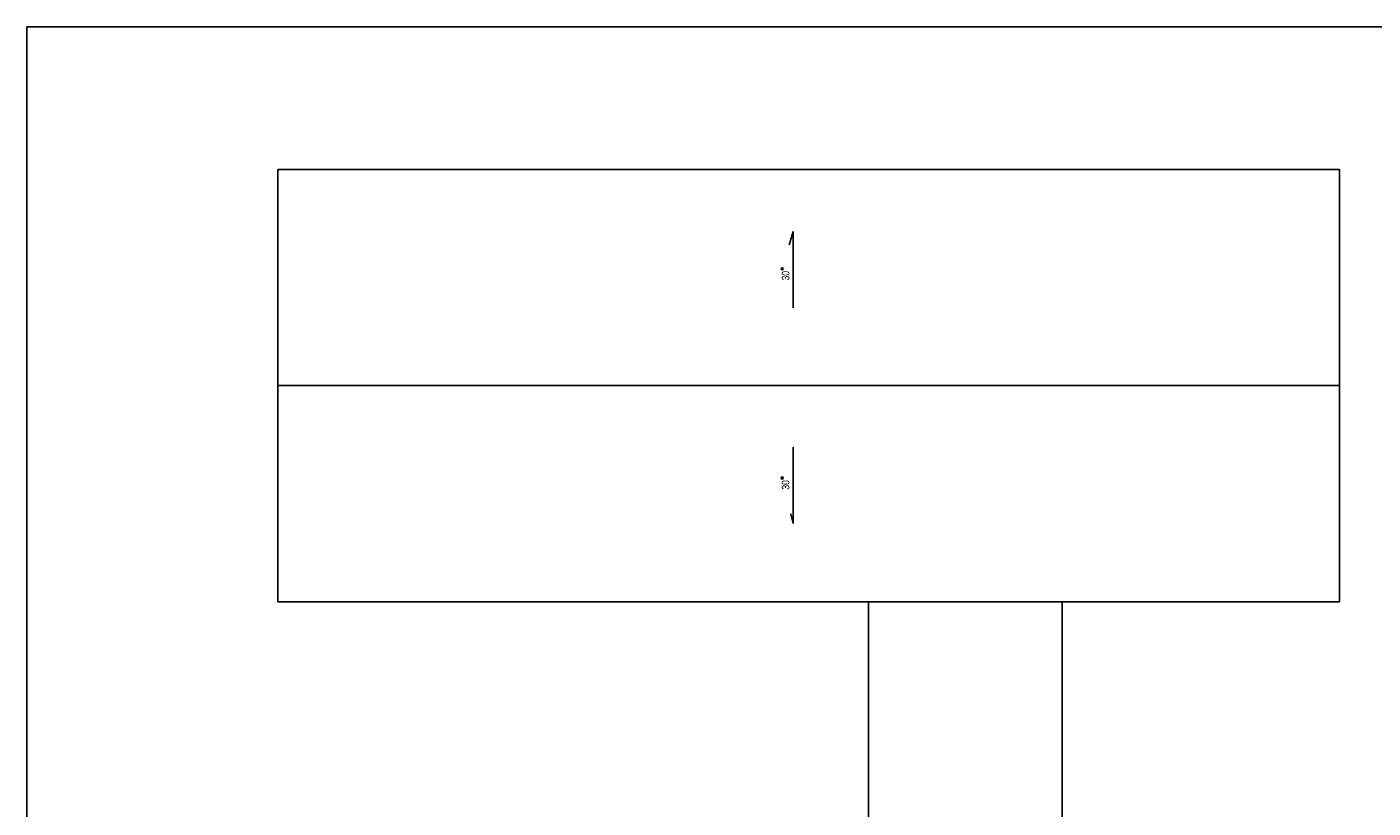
# Model space of a CAD drawing. Header units: inches. Extents: x 18535 to 24863, y 1480 to 5771.
# Tile 9 of 11: x 18803 to 22434, y 3665 to 5771. Entities that reach past the tile are written whole.
import ezdxf

# ---------------------------------------------------------------- set-up
doc = ezdxf.new("R2010")
doc.units = ezdxf.units.IN
doc.header["$MEASUREMENT"] = 0
for name, color, linetype in [('_T opisy', 7, 'Continuous'), ('AA_PRZ SCIANY ISTNIEJĄCE', 7, 'Continuous'), ('AA_PRZ_SCIANY_030', 7, 'Continuous'), ('AA_STOLARKA DRZW_009', 7, 'Continuous')]:
    doc.layers.add(name, color=color, linetype=linetype)
doc.styles.add('GENERATED_STYLE_7', font='txt')

msp = doc.modelspace()

# ---------------------------------------------------------------- linework, layer by layer
at = {"layer": 'AA_PRZ SCIANY ISTNIEJĄCE', "color": 150, "linetype": 'Continuous'}
for p, q in [((18803, 5771.4), (18803, 1479.9)), ((24834.8, 5771.4), (18803, 5771.4))]:
    msp.add_line(p, q, dxfattribs=at)
at = {"layer": 'AA_PRZ_SCIANY_030', "color": 150, "linetype": 'Continuous'}
for p, q in [((19480, 5387), (22343.8, 5387)), ((19480, 4221.4), (19480, 5387)), ((22343.8, 5387), (22343.8, 4221.4)), ((20869.5, 5220.2), (20859.2, 5184)), ((20869.5, 5014.3), (20869.5, 5220.2)), ((20869.5, 5220.2), (20869.5, 5169.7)), ((19480, 4804.2), (22343.8, 4804.2)), ((20869.5, 4432), (20869.5, 4638)), ((20869.5, 4432), (20863.6, 4458.4)), ((20869.5, 4432), (20869.5, 4453.5)), ((20869.5, 4432), (20869.5, 4453.5)), ((22343.8, 4221.4), (19480, 4221.4)), ((21073.2, 4221.4), (21595.7, 4221.4)), ((21073.2, 3454.6), (21073.2, 4221.4)), ((21595.7, 4221.4), (21595.7, 3454.6))]:
    msp.add_line(p, q, dxfattribs=at)
at = {"layer": 'AA_STOLARKA DRZW_009', "color": 150, "linetype": 'Continuous'}
for centre in [(20840.4, 5119.3), (20840.4, 4555.1)]:
    msp.add_circle(centre, 2.73, dxfattribs=at)

# ---------------------------------------------------------------- texts
at = {"layer": '_T opisy', "color": 150, "char_height": 20, "attachment_point": 8, "rotation": 90, "style": 'GENERATED_STYLE_7'}
for insert in [(20859.5, 5100.7), (20859.5, 4536.5)]:
    msp.add_mtext('\\A1;{\\fArial Narrow Europa Srodkowa|b0|i0|c0|p34;30}', dxfattribs=dict(at, insert=insert))

doc.saveas('drawing.dxf')
